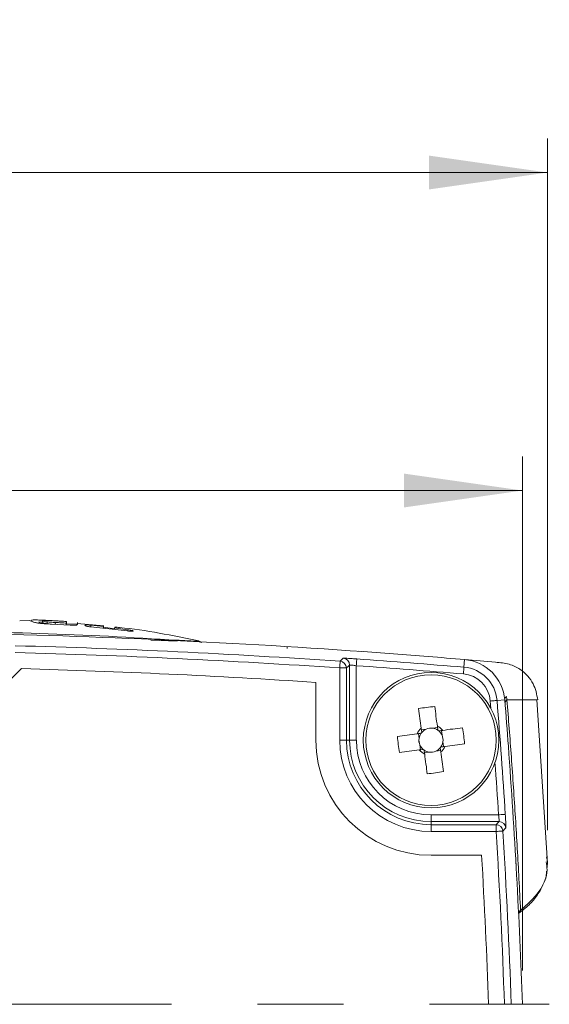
# Model space of a CAD drawing. Header units: millimetres. Extents: x 5 to 415, y 5 to 292.
# Tile 16 of 57: x 106 to 122, y 133 to 162. Entities that reach past the tile are written whole.
import ezdxf

# ---------------------------------------------------------------- set-up
doc = ezdxf.new("R2010")
doc.units = ezdxf.units.MM
doc.linetypes.add('CENTERX2', pattern=[20.32, 12.7, -2.54, 2.54, -2.54])
doc.styles.add('SLDTEXTSTYLE0', font='TXT', dxfattribs={"width": 0.75})
doc.dimstyles.new('SLDDIMSTYLE0', dxfattribs={"dimtxt": 3.5, "dimasz": 3.5, "dimexe": 0, "dimexo": 0.0625, "dimgap": 0.875, "dimtad": 1, "dimdec": 1, "dimrnd": 1e-09, "dimzin": 12, "dimdsep": 46, "dimtxsty": 'SLDTEXTSTYLE0', "dimsah": 1, "dimcen": 0.09, "dimadec": 0, "dimazin": 3, "dimtfac": 1, "dimtdec": 1, "dimtofl": 0, "dimtmove": 0, "dimatfit": 3, "dimfxl": 1, "dimfrac": 2, "dimtolj": 1, "dimtzin": 12, "dimarcsym": 0})

# ---------------------------------------------------------------- blocks, each defined once
blk = doc.blocks.new('_D_9')
at = {"color": 7, "linetype": 'Continuous', "lineweight": 0}
for p, q in [((78.323, 134.279), (78.323, 149.448)), ((120.723, 134.279), (120.723, 149.448)), ((120.723, 148.448), (78.323, 148.448))]:
    blk.add_line(p, q, dxfattribs=at)
for points in [[(78.323, 148.448), (81.823, 147.948), (81.823, 148.948)], [(120.723, 148.448), (117.223, 148.948), (117.223, 147.948)]]:
    blk.add_solid(points, dxfattribs=at)
at = {"color": 7, "linetype": 'Continuous', "lineweight": 0, "insert": (94.997, 152.96), "char_height": 3.5, "attachment_point": 1, "style": 'SLDTEXTSTYLE0'}
blk.add_mtext('42,4', dxfattribs=at)
blk = doc.blocks.new('_D_10')
at = {"color": 7, "linetype": 'Continuous', "lineweight": 0}
for p, q in [((77.584, 138.416), (77.584, 158.837)), ((121.461, 138.416), (121.461, 158.837)), ((121.461, 157.837), (77.584, 157.837))]:
    blk.add_line(p, q, dxfattribs=at)
for points in [[(77.584, 157.837), (81.084, 157.337), (81.084, 158.337)], [(121.461, 157.837), (117.961, 158.337), (117.961, 157.337)]]:
    blk.add_solid(points, dxfattribs=at)
at = {"color": 7, "linetype": 'Continuous', "lineweight": 0, "insert": (96.936, 162.349), "char_height": 3.5, "attachment_point": 1, "style": 'SLDTEXTSTYLE0'}
blk.add_mtext('44', dxfattribs=at)

msp = doc.modelspace()

# ---------------------------------------------------------------- linework, layer by layer
at = {"color": 7, "linetype": 'Continuous', "lineweight": 15}
for p, q in [((106.172, 144.614), (105.873, 144.604)), ((106.548, 144.552), (106.439, 144.558)), ((106.548, 144.551), (106.55, 144.602)), ((106.548, 144.546), (106.557, 144.551)), ((106.634, 144.617), (106.561, 144.617)), ((106.685, 144.518), (106.687, 144.569)), ((107.365, 144.473), (106.809, 144.504)), ((106.926, 144.503), (106.928, 144.553)), ((107.13, 144.59), (107.252, 144.581)), ((107.13, 144.59), (107.13, 144.59)), ((107.249, 144.483), (107.251, 144.533)), ((107.584, 144.498), (107.25, 144.516)), ((108.354, 144.449), (107.575, 144.521)), ((107.578, 144.552), (107.576, 144.498)), ((107.974, 144.423), (107.976, 144.474)), ((109.05, 144.304), (107.974, 144.423)), ((107.976, 144.472), (108.352, 144.43)), ((108.35, 144.381), (108.352, 144.432)), ((108.675, 144.367), (108.35, 144.41)), ((108.664, 144.369), (108.667, 144.372)), ((108.675, 144.341), (108.677, 144.392)), ((108.677, 144.39), (109.052, 144.34)), ((109.05, 144.304), (109.052, 144.341)), ((111.105, 144.001), (111.104, 144)), ((111.248, 143.964), (111.105, 144.003)), ((111.251, 143.968), (111.111, 144.017)), ((111.248, 143.964), (111.248, 143.964)), ((115.969, 143.696), (115.891, 143.701)), ((118.996, 143.232), (119.015, 143.459)), ((105.926, 143.191), (105.438, 142.703)), ((115.326, 143.209), (115.326, 141.079)), ((115.326, 143.209), (115.526, 143.209)), ((115.526, 141.079), (115.526, 143.209)), ((115.618, 143.295), (115.618, 141.079)), ((115.817, 141.079), (115.817, 143.277)), ((114.623, 141.079), (114.623, 142.785)), ((119.974, 142.25), (120.201, 142.269)), ((121.461, 137.448), (121.149, 142.269)), ((117.881, 141.406), (117.739, 141.387)), ((118.215, 141.45), (118.073, 141.431)), ((118.349, 141.221), (118.33, 141.363)), ((115.326, 141.079), (115.526, 141.079)), ((115.618, 141.079), (115.526, 141.079)), ((115.618, 141.079), (115.817, 141.079)), ((117.652, 141.272), (117.671, 141.13)), ((118.393, 140.887), (118.374, 141.029)), ((117.696, 140.938), (117.715, 140.796)), ((117.83, 140.709), (117.972, 140.728)), ((118.164, 140.753), (118.306, 140.772)), ((120.018, 138.874), (118.023, 138.874)), ((118.023, 138.674), (118.023, 138.874)), ((118.023, 138.674), (118.023, 138.582)), ((118.023, 138.674), (120.033, 138.674)), ((118.023, 138.382), (118.023, 138.582)), ((119.947, 138.582), (118.023, 138.582)), ((118.023, 138.382), (119.947, 138.382)), ((119.947, 138.382), (119.947, 138.582)), ((119.518, 137.679), (118.023, 137.679)), ((120.533, 137.435), (120.515, 137.432)), ((120.641, 135.986), (120.644, 135.988)), ((120.392, 133.279), (120.723, 133.279))]:
    msp.add_line(p, q, dxfattribs=at)
at = {"color": 8, "linetype": 'Continuous', "lineweight": 15}
for p, q in [((109.749, 144.035), (110.52, 143.999)), ((111.105, 144.003), (111.105, 144.001)), ((119.775, 142.234), (119.793, 142.01))]:
    msp.add_line(p, q, dxfattribs=at)
at = {"color": 7, "linetype": 'CENTERX2', "lineweight": 0}
msp.add_line((77.339, 133.279), (121.518, 133.279), dxfattribs=at)
at = {"color": 7, "linetype": 'Continuous', "lineweight": 15, "flags": 128}
for points in [[(115.326, 143.209), (115.328, 143.248), (115.331, 143.284), (115.333, 143.319), (115.335, 143.349), (115.337, 143.373), (115.338, 143.392), (115.339, 143.404), (115.339, 143.409)], [(115.431, 143.495), (115.421, 143.485), (115.379, 143.446), (115.339, 143.409)], [(115.817, 143.277), (115.82, 143.316), (115.823, 143.353), (115.825, 143.387), (115.827, 143.417), (115.829, 143.442), (115.83, 143.46), (115.831, 143.472), (115.832, 143.477)], [(115.526, 143.209), (115.572, 143.252), (115.618, 143.295)], [(118.979, 143.033), (118.982, 143.071), (118.985, 143.108), (118.988, 143.142), (118.99, 143.172), (118.993, 143.197), (118.994, 143.215), (118.995, 143.227), (118.996, 143.232)], [(119.775, 142.234), (119.813, 142.237), (119.85, 142.24), (119.884, 142.243), (119.914, 142.246), (119.939, 142.248), (119.957, 142.249), (119.969, 142.25), (119.974, 142.25)], [(117.656, 142.009), (117.666, 141.938), (117.675, 141.866), (117.685, 141.794), (117.695, 141.722), (117.704, 141.649), (117.714, 141.575), (117.724, 141.502), (117.734, 141.428)], [(118.21, 141.491), (118.2, 141.565), (118.19, 141.639), (118.18, 141.712), (118.17, 141.785), (118.161, 141.858), (118.151, 141.93), (118.141, 142.002), (118.132, 142.073)], [(118.952, 141.446), (118.881, 141.436), (118.809, 141.427), (118.737, 141.417), (118.665, 141.407), (118.592, 141.398), (118.518, 141.388), (118.445, 141.378), (118.371, 141.368)], [(117.611, 141.266), (117.537, 141.257), (117.463, 141.247), (117.39, 141.237), (117.317, 141.227), (117.244, 141.217), (117.172, 141.208), (117.1, 141.198), (117.029, 141.189)], [(117.093, 140.713), (117.164, 140.722), (117.236, 140.732), (117.308, 140.742), (117.38, 140.751), (117.453, 140.761), (117.527, 140.771), (117.6, 140.781), (117.674, 140.791)], [(118.389, 140.15), (118.38, 140.221), (118.37, 140.293), (118.36, 140.365), (118.351, 140.437), (118.341, 140.51), (118.331, 140.584), (118.321, 140.657), (118.311, 140.731)], [(118.435, 140.892), (118.509, 140.902), (118.582, 140.912), (118.655, 140.922), (118.728, 140.932), (118.801, 140.941), (118.873, 140.951), (118.945, 140.961), (119.016, 140.97)], [(117.836, 140.667), (117.845, 140.593), (117.855, 140.52), (117.865, 140.447), (117.875, 140.374), (117.885, 140.301), (117.894, 140.229), (117.904, 140.157), (117.913, 140.086)], [(120.033, 138.674), (119.99, 138.628), (119.947, 138.582)], [(120.018, 138.874), (120.056, 138.877), (120.093, 138.879), (120.127, 138.881), (120.157, 138.883), (120.182, 138.885), (120.201, 138.886), (120.213, 138.887), (120.218, 138.887)], [(119.947, 138.382), (119.985, 138.385), (120.022, 138.387), (120.056, 138.389), (120.086, 138.391), (120.111, 138.392), (120.13, 138.394), (120.141, 138.394), (120.146, 138.395)], [(120.146, 138.395), (120.156, 138.405), (120.195, 138.447), (120.233, 138.487)]]:
    msp.add_lwpolyline(points, dxfattribs=at)
at = {"color": 7, "linetype": 'Continuous', "lineweight": 15}
for radius in [2, 1.928]:
    msp.add_circle((118.023, 141.079), radius, dxfattribs=at)
for centre, radius, start, end in [((99.523, -87.721), 232, 85.44631, 88.49683), ((99.523, -87.721), 231.47, 86.08523, 88.46173), ((99.523, -87.721), 231.67, 86.08523, 88.46173), ((113.933, 143.783), 0.162, 158.9297, 179.1673), ((115.325, 143.209), 0.2, 0.0429, 86.0422), ((115.417, 143.295), 0.2, 0.0429, 86.0215), ((99.523, -87.721), 231.772, 85.18047, 85.96498), ((99.523, -87.721), 232, 85.18047, 85.44631), ((118.905, 142.164), 1.3, 4.6392, 85.1805), ((99.523, -87.721), 231, 86.25202, 88.41162), ((99.523, -87.721), 231.572, 85.18047, 85.96498), ((118.905, 142.164), 0.872, 4.6392, 85.1805), ((118.905, 142.164), 1.072, 4.6392, 85.1805), ((-74.658, 126.457), 195.272, 3.64974, 4.63923), ((120.316, 142.271), 0.115, 123.651, 180.8559), ((-74.658, 126.457), 195.5, 4.23725, 4.63923), ((118.832, 135.029), 7.078, 95.6746, 99.5607), ((118.023, 141.079), 0.453, 129.6455, 155.5898), ((118.023, 141.079), 0.356, 145.1553, 171.7855), ((118.023, 141.079), 0.356, 140.08, 145.1553), ((118.023, 141.079), 0.356, 113.4498, 140.08), ((118.023, 141.079), 0.356, 81.7855, 113.4498), ((118.023, 141.079), 0.355, 55.1553, 81.7855), ((118.023, 141.079), 0.453, 39.6455, 65.5898), ((118.023, 141.079), 0.355, 50.08, 55.1553), ((118.023, 141.079), 0.355, 23.4498, 50.08), ((111.972, 140.27), 7.079, 5.6748, 9.5606), ((118.023, 141.079), 3.4, 180, 270), ((118.023, 141.079), 2.697, 180, 270), ((118.023, 141.079), 2.497, 180, 270), ((118.023, 141.079), 2.405, 180, 270), ((118.023, 141.079), 2.205, 180, 270), ((124.072, 141.888), 7.078, 185.6744, 189.5609), ((118.023, 141.079), 0.356, 171.7855, 203.4498), ((118.023, 141.079), 0.355, 325.1553, 351.7855), ((118.023, 141.079), 0.355, 351.7855, 23.4498), ((118.023, 141.079), 0.453, 219.6455, 245.5898), ((118.023, 141.079), 0.356, 203.4498, 230.08), ((118.023, 141.079), 0.356, 230.08, 235.1553), ((118.023, 141.079), 0.356, 235.1553, 261.7855), ((118.023, 141.079), 0.356, 261.7855, 293.4498), ((118.023, 141.079), 0.355, 293.4498, 320.08), ((118.023, 141.079), 0.355, 320.08, 325.1553), ((118.023, 141.079), 0.453, 309.6455, 335.5898), ((-74.658, 126.457), 195.5, 2, 4.23725), ((117.213, 147.129), 7.078, 275.6746, 279.5608), ((120.033, 138.474), 0.2, 3.5743, 89.9577), ((119.946, 138.382), 0.2, 3.5496, 89.9576), ((-74.658, 126.457), 194.97, 2.00544, 3.50685), ((-74.658, 126.457), 195.17, 2.00338, 3.50685), ((-74.658, 126.457), 194.5, 2.01029, 3.30786)]:
    msp.add_arc(centre, radius, start, end, dxfattribs=at)
at = {"color": 8, "linetype": 'Continuous', "lineweight": 15}
for centre, radius, start, end in [((-74.658, 126.457), 195.072, 3.64974, 4.10665), ((120.595, 136.044), 0.0738, 310.5967, 7.9255)]:
    msp.add_arc(centre, radius, start, end, dxfattribs=at)
at = {"color": 7, "linetype": 'Continuous', "lineweight": 15}
for centre, major_axis, start_param, end_param in [((118.017, 141.123), (-0.042, 0.311), 5.965618, 6.600753), ((117.979, 141.074), (0.311, 0.042), 2.824025, 3.45916), ((118.066, 141.085), (0.311, 0.042), 5.965618, 6.600753), ((118.028, 141.036), (-0.042, 0.311), 2.824025, 3.45916)]:
    msp.add_ellipse(centre, major_axis=major_axis, ratio=0.990116, start_param=start_param, end_param=end_param, dxfattribs=at)
for points, knots in [([(106.198, 144.606), (106.202, 144.611), (106.21, 144.621), (106.265, 144.627), (106.371, 144.627), (106.503, 144.623), (106.598, 144.619), (106.634, 144.617)], [0, 0, 0, 0, 0.206308, 0.4134, 0.600388, 0.847942, 1, 1, 1, 1]), ([(106.465, 144.529), (106.43, 144.534), (106.354, 144.545), (106.267, 144.568), (106.21, 144.59), (106.202, 144.601), (106.198, 144.606)], [0, 0, 0, 0, 0.214863, 0.470507, 0.768202, 1, 1, 1, 1]), ([(106.549, 144.563), (106.528, 144.564), (106.488, 144.566), (106.455, 144.566), (106.439, 144.567)], [0, 0, 0, 0, 0.5296, 1, 1, 1, 1]), ([(106.809, 144.504), (106.765, 144.507), (106.685, 144.51), (106.568, 144.518), (106.499, 144.525), (106.465, 144.529)], [0, 0, 0, 0, 0.372494, 0.681373, 1, 1, 1, 1]), ([(106.685, 144.515), (106.664, 144.518), (106.62, 144.524), (106.574, 144.534), (106.552, 144.541), (106.549, 144.545), (106.548, 144.546)], [0, 0, 0, 0, 0.271893, 0.550045, 0.866429, 1, 1, 1, 1]), ([(106.939, 144.601), (106.891, 144.604), (106.805, 144.609), (106.692, 144.613), (106.618, 144.613), (106.573, 144.612), (106.553, 144.608), (106.551, 144.604), (106.55, 144.602)], [0, 0, 0, 0, 0.266018, 0.480549, 0.63212, 0.751728, 0.871477, 1, 1, 1, 1]), ([(106.55, 144.602), (106.553, 144.599), (106.56, 144.592), (106.603, 144.581), (106.653, 144.573), (106.681, 144.569), (106.687, 144.569)], [0, 0, 0, 0, 0.297305, 0.648596, 0.933022, 1, 1, 1, 1]), ([(106.687, 144.569), (106.723, 144.566), (106.78, 144.561), (106.862, 144.557), (106.906, 144.554), (106.928, 144.553)], [0, 0, 0, 0, 0.459079, 0.729106, 1, 1, 1, 1]), ([(106.928, 144.553), (106.988, 144.55), (107.096, 144.544), (107.203, 144.536), (107.251, 144.533)], [0, 0, 0, 0, 0.559952, 1, 1, 1, 1]), ([(107.252, 144.581), (107.194, 144.585), (107.089, 144.593), (106.985, 144.599), (106.939, 144.601)], [0, 0, 0, 0, 0.5600596, 1, 1, 1, 1]), ([(107.053, 144.595), (107.06, 144.594), (107.085, 144.593), (107.112, 144.591), (107.13, 144.59)], [0, 0, 0, 0, 0.3057899, 1, 1, 1, 1]), ([(107.251, 144.533), (107.251, 144.546), (107.252, 144.569), (107.252, 144.577), (107.252, 144.581)], [0, 0, 0, 0, 0.560003, 1, 1, 1, 1]), ([(107.576, 144.498), (107.575, 144.493), (107.573, 144.485), (107.553, 144.476), (107.525, 144.471), (107.478, 144.469), (107.422, 144.469), (107.381, 144.472), (107.365, 144.473)], [0, 0, 0, 0, 0.266621, 0.416451, 0.537442, 0.658126, 0.872824, 1, 1, 1, 1]), ([(107.798, 144.466), (107.802, 144.47), (107.807, 144.475), (107.834, 144.479), (107.873, 144.48), (107.923, 144.477), (107.959, 144.474), (107.976, 144.472)], [0, 0, 0, 0, 0.252708, 0.427477, 0.604016, 0.811122, 1, 1, 1, 1]), ([(102.394, 144.274), (103.751, 144.272), (106.464, 144.268), (109.173, 144.109), (110.528, 144.029)], [0, 0, 0, 0, 0.499997, 1, 1, 1, 1]), ([(107.974, 144.423), (107.949, 144.426), (107.904, 144.431), (107.851, 144.441), (107.816, 144.451), (107.801, 144.459), (107.799, 144.464), (107.798, 144.466)], [0, 0, 0, 0, 0.274894, 0.502722, 0.672057, 0.842267, 1, 1, 1, 1]), ([(108.355, 144.412), (108.354, 144.411), (108.354, 144.41), (108.357, 144.408), (108.358, 144.408)], [0, 0, 0, 0, 0.934514, 1, 1, 1, 1]), ([(111.161, 144.007), (110.386, 144.168), (109.563, 144.338), (108.728, 144.414), (108.679, 144.419)], [0, 0, 0, 0, 0.941617, 1, 1, 1, 1]), ([(109.225, 144.3), (109.223, 144.298), (109.219, 144.295), (109.196, 144.293), (109.163, 144.293), (109.113, 144.297), (109.074, 144.301), (109.05, 144.304)], [0, 0, 0, 0, 0.227599, 0.408898, 0.558283, 0.740555, 1, 1, 1, 1]), ([(109.052, 144.34), (109.08, 144.336), (109.123, 144.33), (109.175, 144.32), (109.206, 144.312), (109.221, 144.305), (109.224, 144.301), (109.225, 144.3)], [0, 0, 0, 0, 0.314992, 0.478428, 0.642906, 0.864114, 1, 1, 1, 1]), ([(110.528, 144.029), (110.565, 144.027), (110.64, 144.022), (110.784, 144.014), (110.944, 144.006), (111.05, 144.002), (111.098, 144.001), (111.102, 144.002), (111.105, 144.003)], [0, 0, 0, 0, 0.124511, 0.249539, 0.499588, 0.749891, 0.875284, 1, 1, 1, 1]), ([(115.431, 143.495), (115.433, 143.495), (115.439, 143.497), (115.486, 143.496), (115.576, 143.493), (115.696, 143.486), (115.786, 143.48), (115.832, 143.477)], [0, 0, 0, 0, 0.126355, 0.344079, 0.56238, 0.781179, 1, 1, 1, 1]), ([(121.177, 142.269), (121.146, 142.431), (121.1, 142.676), (120.888, 142.975), (120.659, 143.18), (120.334, 143.343), (119.758, 143.397), (119.319, 143.434), (119.015, 143.459)], [0, 0, 0, 0, 0.221946, 0.336205, 0.453945, 0.576571, 0.706738, 1, 1, 1, 1]), ([(115.618, 143.295), (115.619, 143.296), (115.622, 143.297), (115.645, 143.297), (115.69, 143.293), (115.75, 143.287), (115.795, 143.281), (115.817, 143.277)], [0, 0, 0, 0, 0.126162, 0.343432, 0.561445, 0.780427, 1, 1, 1, 1]), ([(120.21, 142.159), (120.21, 142.169), (120.21, 142.189), (120.221, 142.218), (120.239, 142.245), (120.257, 142.26), (120.266, 142.268)], [0, 0, 0, 0, 0.250031, 0.500042, 0.750036, 1, 1, 1, 1]), ([(120.266, 142.269), (120.266, 142.269), (120.262, 142.3), (120.257, 142.333), (120.252, 142.366)], [0, 0, 0, 0, 0.000433, 1, 1, 1, 1]), ([(121.159, 142.269), (121.163, 142.269), (121.173, 142.269), (121.029, 142.269), (120.753, 142.269), (120.429, 142.269), (120.266, 142.269)], [0, 0, 0, 0, 0.1352141, 0.4226296, 0.7109362, 1, 1, 1, 1]), ([(120.669, 136.054), (120.653, 136.363), (120.608, 137.272), (120.519, 138.78), (120.402, 140.543), (120.311, 141.706), (120.267, 142.269)], [0, 0, 0, 0, 0.149055, 0.438584, 0.728113, 1, 1, 1, 1]), ([(117.731, 141.283), (117.718, 141.281), (117.681, 141.276), (117.642, 141.271), (117.615, 141.267), (117.611, 141.266)], [0, 0, 0, 0, 0.290536, 0.88255, 1, 1, 1, 1]), ([(117.734, 141.428), (117.734, 141.423), (117.738, 141.396), (117.743, 141.357), (117.748, 141.32), (117.75, 141.308)], [0, 0, 0, 0, 0.117451, 0.709464, 1, 1, 1, 1]), ([(118.226, 141.371), (118.224, 141.384), (118.219, 141.421), (118.214, 141.46), (118.21, 141.487), (118.21, 141.491)], [0, 0, 0, 0, 0.290536, 0.882549, 1, 1, 1, 1]), ([(118.371, 141.368), (118.367, 141.368), (118.34, 141.364), (118.301, 141.359), (118.263, 141.354), (118.251, 141.352)], [0, 0, 0, 0, 0.11745, 0.709464, 1, 1, 1, 1]), ([(117.674, 140.791), (117.679, 140.791), (117.706, 140.795), (117.745, 140.8), (117.782, 140.805), (117.794, 140.807)], [0, 0, 0, 0, 0.117451, 0.709464, 1, 1, 1, 1]), ([(117.819, 140.788), (117.821, 140.775), (117.826, 140.738), (117.831, 140.699), (117.835, 140.672), (117.836, 140.667)], [0, 0, 0, 0, 0.290536, 0.882549, 1, 1, 1, 1]), ([(118.311, 140.731), (118.311, 140.735), (118.307, 140.762), (118.302, 140.801), (118.297, 140.839), (118.295, 140.851)], [0, 0, 0, 0, 0.117451, 0.709464, 1, 1, 1, 1]), ([(118.314, 140.876), (118.327, 140.878), (118.364, 140.883), (118.403, 140.888), (118.43, 140.892), (118.435, 140.892)], [0, 0, 0, 0, 0.290536, 0.882549, 1, 1, 1, 1]), ([(120.033, 138.674), (120.034, 138.677), (120.036, 138.683), (120.034, 138.719), (120.03, 138.77), (120.024, 138.826), (120.02, 138.861), (120.018, 138.874)], [0, 0, 0, 0, 0.217395, 0.434755, 0.652365, 0.870723, 1, 1, 1, 1]), ([(120.218, 138.887), (120.219, 138.861), (120.224, 138.789), (120.23, 138.679), (120.234, 138.575), (120.235, 138.503), (120.233, 138.492), (120.233, 138.487)], [0, 0, 0, 0, 0.12888, 0.346936, 0.56467, 0.782361, 1, 1, 1, 1]), ([(121.445, 137.29), (121.453, 137.347), (121.47, 137.461), (121.446, 137.574), (121.435, 137.629)], [0, 0, 0, 0, 0.505772, 1, 1, 1, 1]), ([(120.637, 135.991), (120.71, 136.044), (120.892, 136.175), (121.125, 136.433), (121.32, 136.755), (121.425, 137.022), (121.435, 137.178), (121.438, 137.213)], [0, 0, 0, 0, 0.164351, 0.409713, 0.668948, 0.923894, 1, 1, 1, 1]), ([(121.423, 137.485), (121.436, 137.405), (121.485, 137.108), (121.256, 136.582), (120.867, 136.232), (120.669, 136.054)], [0, 0, 0, 0, 0.153098, 0.568485, 1, 1, 1, 1]), ([(120.611, 135.951), (120.612, 135.967), (120.615, 135.999), (120.641, 136.033), (120.662, 136.049), (120.669, 136.054)], [0, 0, 0, 0, 0.414507, 0.829153, 1, 1, 1, 1]), ([(120.611, 135.951), (120.611, 135.951), (120.611, 135.95), (120.609, 135.958), (120.635, 135.98), (120.644, 135.987)], [0, 0, 0, 0, 0.269853, 0.75291, 1, 1, 1, 1]), ([(120.192, 133.279), (120.196, 133.279), (120.209, 133.279), (120.244, 133.279), (120.296, 133.279), (120.348, 133.279), (120.384, 133.279), (120.39, 133.279), (120.392, 133.279)], [0, 0, 0, 0, 0.034763, 0.127189, 0.345522, 0.563724, 0.781858, 1, 1, 1, 1])]:
    msp.add_open_spline(points, degree=3, knots=knots, dxfattribs=at)

# ---------------------------------------------------------------- dimensions: what is measured, and where the dimension line sits
at = {"color": 7, "linetype": 'Continuous', "lineweight": 0}
for base, p1, p2, picture, middle in [((77.584, 157.837), (121.461, 137.416), (77.584, 137.416), '_D_10', (99.523, 157.837)), ((78.323, 148.448), (120.723, 133.279), (78.323, 133.279), '_D_9', (99.523, 148.448))]:
    dim = msp.add_linear_dim(base=base, p1=p1, p2=p2, dimstyle='SLDDIMSTYLE0', dxfattribs=at)
    dim.commit()
    dim.dimension.update_dxf_attribs({"geometry": picture, "text_midpoint": middle, "dimtype": 160})

doc.saveas('drawing.dxf')
